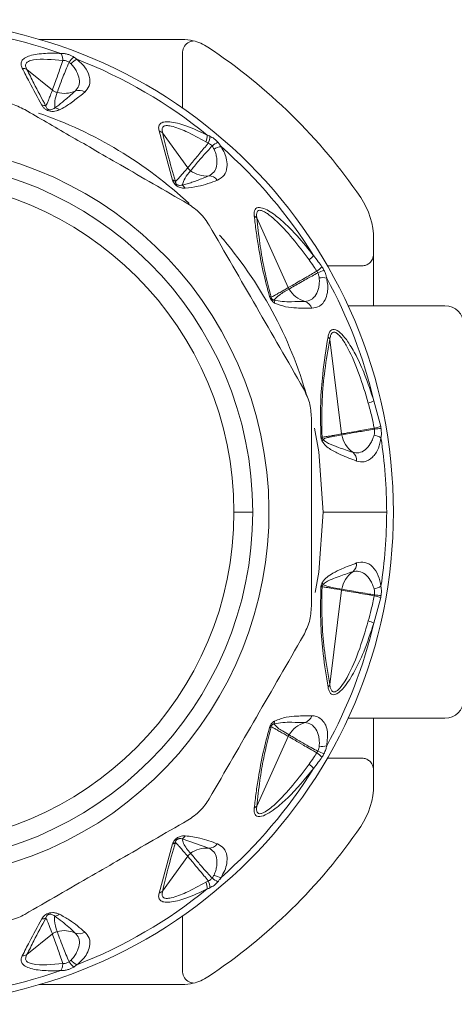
# Model space of a CAD drawing. Header units: millimetres. Extents: x -447 to 1924, y -61 to 422.
# Tile 25 of 64: x 119 to 137, y 379 to 421. Entities that reach past the tile are written whole.
import ezdxf

# ---------------------------------------------------------------- set-up
doc = ezdxf.new("R2010")
doc.units = ezdxf.units.MM

# ---------------------------------------------------------------- blocks, each defined once
blk = doc.blocks.new('Drawing View1')
at = {"color": 7, "linetype": 'Continuous', "lineweight": 18}
for p, q in [((330.208, 11.422), (324.111, 11.422)), ((330.221, 10.587), (330.221, 10.588)), ((330.221, 8.499), (330.221, 10.587)), ((324.67, 9.263), (323.587, 10.142)), ((329.801, 5.425), (329.221, 7.521)), ((330.445, 5.946), (329.374, 7.434)), ((334.737, 0.835), (333.394, 3.81)), ((338.378, 2.899), (338.378, 2.269)), ((338.378, 2.256), (338.378, 0.065)), ((337.543, 1.765), (336.408, 1.765)), ((337.288, 0.065), (341.421, 0.065)), ((337.014, -5.406), (336.508, -1.372)), ((338.387, -3.997), (338.68, -5.084)), ((332.421, -8.735), (333.221, -8.735)), ((336.221, -8.735), (338.936, -8.735)), ((336.508, -16.098), (337.014, -12.064)), ((338.68, -12.386), (338.387, -13.473)), ((337.288, -17.535), (341.421, -17.535)), ((338.378, -17.535), (338.378, -19.726)), ((334.737, -18.305), (333.394, -21.28)), ((337.543, -19.235), (336.408, -19.235)), ((338.378, -20.369), (338.378, -19.739)), ((331.341, -23.071), (330.208, -22.679)), ((329.801, -22.895), (329.221, -24.991)), ((330.445, -23.416), (329.374, -24.904)), ((330.221, -25.969), (330.221, -28.057)), ((324.67, -26.733), (323.587, -27.612)), ((330.221, -28.057), (330.221, -28.058)), ((330.208, -28.892), (324.111, -28.892))]:
    blk.add_line(p, q, dxfattribs=at)
at = {"color": 7, "linetype": 'Continuous', "lineweight": 18, "flags": 128}
for points in [[(336.221, -8.735), (336.038, -6.173), (335.861, -5.153)], [(335.889, -12.175), (336.038, -11.297), (336.221, -8.735)]]:
    blk.add_lwpolyline(points, dxfattribs=at)
at = {"color": 7, "linetype": 'Continuous', "lineweight": 18}
for centre, radius, start, end in [((318.221, -8.735), 21, 270, 180), ((318.221, -8.735), 20.715, 70.7909, 88.7924), ((330.208, 9.419), 2.003, 76.3399, 89.9905), ((330.209, 9.426), 1.996, 66.6784, 76.3363), ((330.207, 9.42), 2.002, 56.5672, 66.684), ((318.221, -8.735), 23.757, 34.3869, 56.5672), ((326.171, 9.961), 0.925, 129.5889, 148.2249), ((326.055, 9.896), 0.761, 116.5758, 140.5903), ((318.221, -8.735), 20.715, 50.9198, 68.7924), ((285.67, 10.588), 44.551, 0, 0.3881), ((323.376, 9.751), 0.444, 61.635, 88.6537), ((325.809, 8.802), 0.452, 57.0824, 111.0736), ((325.172, 10.284), 1.162, 255.3904, 294.1143), ((324.207, 8.208), 0.417, 63.1273, 87.8975), ((324.719, 8.079), 0.427, 53.4449, 82.7909), ((318.221, -8.735), 18, 46.9592, 71.0059), ((329.093, 7.118), 0.423, 48.3487, 72.4435), ((330.476, 7.37), 0.805, 337.352, 358.2718), ((330.6, 7.335), 0.796, 335.0575, 357.1112), ((318.221, -8.735), 15.69, 285, 105), ((332.224, 6.037), 1.116, 116.1355, 131.2401), ((331.955, 6.093), 0.761, 96.5757, 120.5903), ((318.221, -8.735), 20.715, 31.8676, 48.7924), ((318.221, -8.735), 15, 0, 180), ((318.221, -8.735), 14.2, 0, 180), ((331.258, 6.765), 1.168, 233.8038, 274.0521), ((331.349, 5.149), 0.452, 37.0824, 91.0736), ((329.693, 5.069), 0.372, 51.6841, 73.0823), ((329.992, 4.856), 0.413, 31.8044, 58.5199), ((335.221, 2.899), 3.157, 360, 34.3869), ((333.108, 3.56), 0.379, 41.0953, 61.7317), ((318.221, -8.735), 18, 15.8753, 40.9986), ((334.711, 3.129), 1.441, 309.5516, 319.9201), ((335.049, 2.809), 1.559, 305.5589, 316.1412), ((337.098, -0.733), 2.461, 109.8898, 116.5421), ((336.198, 0.502), 0.761, 76.5756, 100.5902), ((318.221, -8.735), 20.715, 13.2231, 28.7924), ((333.884, 0.22), 0.238, 59.937, 76.7519), ((335.778, 1.379), 1.177, 211.0277, 253.9434), ((333.81, 0.158), 0.344, 3.5806, 24.3894), ((335.306, -0.179), 0.452, 17.0824, 71.0736), ((341.421, -0.735), 0.8, 0, 90), ((336.172, -1.529), 0.371, 24.9775, 45.1315), ((337.475, -2.025), 2.173, 288.1662, 294.8225), ((337.537, -5.341), 0.527, 187.1471, 190.9644), ((338.181, -5.234), 1.179, 190.1165, 233.9079), ((338.273, -6.204), 0.761, 56.5758, 80.5903), ((337.745, -2.237), 2.997, 282.7357, 288.1829), ((339.108, -9.976), 4.825, 94.8986, 98.2754), ((336.066, -5.761), 0.241, 62.5119, 75.0672), ((335.943, -5.601), 0.274, 332.8552, 351.1806), ((318.221, -8.735), 20.715, 0, 8.7924), ((337.202, -6.538), 0.452, 357.0824, 51.0736), ((318.221, -8.735), 15, 180, 0), ((318.221, -8.735), 14.2, 180, 0), ((318.221, -8.735), 20.715, 351.2076, 0), ((337.202, -10.932), 0.452, 308.9264, 2.9176), ((338.181, -12.237), 1.179, 126.0921, 169.8835), ((335.943, -11.87), 0.274, 8.8197, 27.1446), ((336.066, -11.709), 0.241, 284.9328, 297.4882), ((337.537, -12.13), 0.527, 169.0389, 172.8561), ((338.273, -11.266), 0.761, 279.4098, 303.4244), ((337.745, -15.234), 2.997, 71.8172, 77.2643), ((339.108, -7.494), 4.825, 261.7246, 265.1014), ((337.475, -15.446), 2.173, 65.1775, 71.8338), ((318.221, -8.735), 20.715, 331.2076, 346.7769), ((336.172, -15.941), 0.371, 314.8685, 335.0225), ((341.421, -16.735), 0.8, 270, 0), ((335.306, -17.292), 0.452, 288.9264, 342.9176), ((333.884, -17.69), 0.238, 283.2482, 300.0631), ((333.81, -17.628), 0.344, 335.6121, 356.4181), ((335.778, -18.85), 1.177, 106.0566, 148.9724), ((335.217, -18.522), 0.527, 148.0752, 155.7129), ((336.198, -17.972), 0.761, 259.4097, 283.4244), ((335.049, -20.279), 1.559, 43.8593, 54.4406), ((337.098, -16.738), 2.461, 243.4578, 250.1102), ((318.221, -8.735), 20.715, 311.2076, 328.1324), ((334.711, -20.599), 1.441, 40.0799, 50.4484), ((335.221, -20.369), 3.157, 325.6131, 0), ((333.108, -21.03), 0.379, 298.2682, 318.9047), ((318.221, -8.735), 23.757, 303.4328, 325.6131), ((329.992, -22.327), 0.413, 301.4786, 328.1961), ((329.693, -22.539), 0.372, 286.9177, 308.3159), ((331.258, -24.235), 1.168, 85.9479, 126.1962), ((331.349, -22.619), 0.452, 268.9264, 322.9176), ((332.224, -23.507), 1.116, 228.7599, 243.8644), ((331.955, -23.564), 0.761, 239.4098, 263.4244), ((330.476, -24.84), 0.805, 1.7282, 22.648), ((330.6, -24.805), 0.796, 2.889, 24.9426), ((318.221, -8.735), 20.715, 291.2076, 309.0802), ((329.093, -24.588), 0.423, 287.5565, 311.6513), ((324.719, -25.549), 0.427, 277.2081, 306.5557), ((324.207, -25.678), 0.417, 272.1025, 296.8728), ((325.172, -27.754), 1.162, 65.8857, 104.6096), ((325.809, -26.272), 0.452, 248.9264, 302.9176), ((323.376, -27.222), 0.444, 271.3463, 298.365), ((326.171, -27.431), 0.925, 211.775, 230.411), ((326.055, -27.367), 0.761, 219.4098, 243.4244), ((285.67, -28.058), 44.551, 359.6119, 0), ((318.221, -8.735), 20.715, 271.2076, 289.209), ((330.208, -26.889), 2.003, 270.0095, 283.6601), ((330.209, -26.896), 1.996, 283.6637, 293.3216), ((330.207, -26.89), 2.002, 293.316, 303.4328)]:
    blk.add_arc(centre, radius, start, end, dxfattribs=at)
for points, knots in [([(330.22, 10.889), (330.242, 10.977), (330.285, 11.152), (330.468, 11.303), (330.605, 11.349), (330.663, 11.36), (330.677, 11.363), (330.68, 11.364), (330.681, 11.365), (330.681, 11.365), (330.681, 11.365), (330.681, 11.365), (330.681, 11.365), (330.681, 11.365)], [0, 0, 0, 0, 0.374407, 0.748448, 0.936997, 0.984248, 0.996054, 0.997707, 0.999002, 0.999255, 0.999502, 0.999746, 1, 1, 1, 1]), ([(323.386, 10.195), (323.364, 10.249), (323.321, 10.357), (323.353, 10.508), (323.482, 10.638), (323.805, 10.775), (324.347, 10.843), (324.816, 10.832), (325.037, 10.827)], [0, 0, 0, 0, 0.103652, 0.20385, 0.314185, 0.440661, 0.737374, 1, 1, 1, 1]), ([(323.587, 10.142), (323.563, 10.19), (323.517, 10.283), (323.539, 10.408), (323.656, 10.501), (324.13, 10.62), (324.671, 10.564), (325.12, 10.518)], [0, 0, 0, 0, 0.097572, 0.186101, 0.286324, 0.407959, 1, 1, 1, 1]), ([(324.67, 9.263), (324.701, 9.348), (324.758, 9.503), (324.915, 9.935), (325.046, 10.306), (325.12, 10.518)], [0, 0, 0, 0, 0.342164, 0.623264, 1, 1, 1, 1]), ([(325.037, 10.827), (325.06, 10.779), (325.102, 10.693), (325.115, 10.572), (325.12, 10.518)], [0, 0, 0, 0, 0.559299, 1, 1, 1, 1]), ([(325.037, 10.827), (325.085, 10.826), (325.18, 10.825), (325.328, 10.79), (325.466, 10.739), (325.542, 10.696), (325.582, 10.674)], [0, 0, 0, 0, 0.273675, 0.544486, 0.766897, 1, 1, 1, 1]), ([(325.12, 10.518), (325.142, 10.521), (325.186, 10.526), (325.258, 10.513), (325.326, 10.488), (325.365, 10.462), (325.385, 10.448)], [0, 0, 0, 0, 0.255573, 0.503234, 0.749597, 1, 1, 1, 1]), ([(325.582, 10.674), (325.608, 10.657), (325.655, 10.626), (325.697, 10.592), (325.715, 10.577)], [0, 0, 0, 0, 0.55931, 1, 1, 1, 1]), ([(325.715, 10.577), (325.834, 10.472), (326.101, 10.238), (326.285, 9.83), (326.289, 9.447), (326.128, 9.264), (326.055, 9.181)], [0, 0, 0, 0, 0.209172, 0.469256, 0.760695, 1, 1, 1, 1]), ([(324.222, 8.625), (324.041, 8.954), (323.749, 9.485), (323.486, 9.999), (323.386, 10.195)], [0, 0, 0, 0, 0.620107, 1, 1, 1, 1]), ([(324.395, 8.58), (324.22, 8.907), (323.937, 9.435), (323.683, 9.947), (323.587, 10.142)], [0, 0, 0, 0, 0.619883, 1, 1, 1, 1]), ([(324.879, 9.159), (324.907, 9.241), (324.963, 9.398), (325.126, 9.842), (325.291, 10.23), (325.385, 10.448)], [0, 0, 0, 0, 0.321949, 0.6179, 1, 1, 1, 1]), ([(325.385, 10.448), (325.401, 10.436), (325.43, 10.414), (325.456, 10.39), (325.467, 10.38)], [0, 0, 0, 0, 0.555851, 1, 1, 1, 1]), ([(325.467, 10.38), (325.515, 10.327), (325.613, 10.22), (325.747, 9.996), (325.838, 9.724), (325.822, 9.432), (325.705, 9.293), (325.647, 9.223)], [0, 0, 0, 0, 0.117159, 0.239896, 0.491308, 0.745636, 1, 1, 1, 1]), ([(324.395, 8.58), (324.417, 8.627), (324.461, 8.721), (324.523, 8.878), (324.593, 9.058), (324.643, 9.191), (324.67, 9.263)], [0, 0, 0, 0, 0.21465, 0.427263, 0.688154, 1, 1, 1, 1]), ([(324.879, 9.159), (324.837, 9.173), (324.761, 9.196), (324.698, 9.242), (324.67, 9.263)], [0, 0, 0, 0, 0.559728, 1, 1, 1, 1]), ([(324.772, 8.503), (324.769, 8.601), (324.762, 8.815), (324.838, 9.038), (324.879, 9.159)], [0, 0, 0, 0, 0.455709, 1, 1, 1, 1]), ([(325.647, 9.223), (325.526, 9.115), (325.346, 8.954), (325.112, 8.757), (324.944, 8.622), (324.83, 8.543), (324.772, 8.503)], [0, 0, 0, 0, 0.425602, 0.634107, 0.812726, 1, 1, 1, 1]), ([(326.055, 9.181), (325.917, 9.067), (325.712, 8.896), (325.426, 8.688), (325.212, 8.543), (325.055, 8.463), (324.973, 8.422)], [0, 0, 0, 0, 0.420929, 0.628617, 0.808166, 1, 1, 1, 1]), ([(323.49, 8.43), (323.8, 8.251), (324.429, 7.888), (325.395, 7.331), (326.446, 6.724), (327.641, 6.033), (329.009, 5.244), (329.96, 4.695), (330.452, 4.411)], [0, 0, 0, 0, 0.135419, 0.274991, 0.415244, 0.585607, 0.785782, 1, 1, 1, 1]), ([(324.973, 8.422), (324.931, 8.405), (324.855, 8.374), (324.724, 8.35), (324.594, 8.353), (324.465, 8.389), (324.359, 8.453), (324.278, 8.534), (324.242, 8.593), (324.222, 8.625)], [0, 0, 0, 0, 0.1952, 0.351587, 0.494569, 0.605688, 0.718068, 0.846595, 1, 1, 1, 1]), ([(324.772, 8.503), (324.732, 8.475), (324.682, 8.44), (324.588, 8.421), (324.54, 8.422), (324.504, 8.433), (324.483, 8.442), (324.465, 8.454), (324.438, 8.48), (324.412, 8.523), (324.401, 8.559), (324.395, 8.58)], [0, 0, 0, 0, 0.388853, 0.491139, 0.578102, 0.60706, 0.635628, 0.665912, 0.700316, 0.824763, 1, 1, 1, 1]), ([(329.221, 7.521), (329.211, 7.583), (329.192, 7.703), (329.263, 7.84), (329.429, 7.915), (329.794, 7.917), (330.439, 7.74), (330.978, 7.487), (331.28, 7.345)], [0, 0, 0, 0, 0.0941997, 0.1824988, 0.2787751, 0.3896574, 0.6579794, 1, 1, 1, 1]), ([(329.374, 7.434), (329.361, 7.491), (329.341, 7.573), (329.362, 7.657), (329.396, 7.703), (329.452, 7.735), (329.562, 7.755), (329.863, 7.712), (330.446, 7.481), (330.937, 7.213), (331.218, 7.06)], [0, 0, 0, 0, 0.088148, 0.127362, 0.165638, 0.20809, 0.253003, 0.357761, 0.633199, 1, 1, 1, 1]), ([(329.924, 5.361), (329.812, 5.744), (329.603, 6.457), (329.447, 7.126), (329.374, 7.434)], [0, 0, 0, 0, 0.53826, 1, 1, 1, 1]), ([(331.28, 7.345), (331.301, 7.336), (331.34, 7.32), (331.378, 7.302), (331.395, 7.295)], [0, 0, 0, 0, 0.5583762, 1, 1, 1, 1]), ([(331.395, 7.295), (331.453, 7.263), (331.543, 7.214), (331.657, 7.119), (331.707, 7.065), (331.732, 7.038)], [0, 0, 0, 0, 0.482193, 0.740263, 1, 1, 1, 1]), ([(330.445, 5.946), (330.493, 6.003), (330.579, 6.105), (330.773, 6.337), (331.007, 6.617), (331.2, 6.852), (331.321, 6.999)], [0, 0, 0, 0, 0.28629, 0.510661, 0.69222, 1, 1, 1, 1]), ([(330.569, 5.823), (330.617, 5.882), (330.703, 5.986), (330.904, 6.222), (331.145, 6.505), (331.356, 6.733), (331.488, 6.876)], [0, 0, 0, 0, 0.287161, 0.511571, 0.692984, 1, 1, 1, 1]), ([(331.218, 7.06), (331.237, 7.049), (331.272, 7.029), (331.306, 7.008), (331.321, 6.999)], [0, 0, 0, 0, 0.557314, 1, 1, 1, 1]), ([(331.321, 6.999), (331.356, 6.984), (331.42, 6.955), (331.467, 6.901), (331.488, 6.876)], [0, 0, 0, 0, 0.5416872, 1, 1, 1, 1]), ([(331.568, 6.749), (331.595, 6.683), (331.65, 6.549), (331.7, 6.293), (331.692, 6.006), (331.577, 5.737), (331.42, 5.646), (331.341, 5.601)], [0, 0, 0, 0, 0.117118, 0.239833, 0.491188, 0.745502, 1, 1, 1, 1]), ([(331.488, 6.876), (331.506, 6.852), (331.536, 6.81), (331.558, 6.767), (331.568, 6.749)], [0, 0, 0, 0, 0.574767, 1, 1, 1, 1]), ([(331.868, 6.849), (331.921, 6.759), (332.037, 6.564), (332.122, 6.26), (332.136, 5.927), (332.026, 5.601), (331.818, 5.483), (331.71, 5.421)], [0, 0, 0, 0, 0.136663, 0.294577, 0.479617, 0.72985, 1, 1, 1, 1]), ([(331.732, 7.038), (331.762, 7.002), (331.814, 6.94), (331.852, 6.876), (331.868, 6.849)], [0, 0, 0, 0, 0.579744, 1, 1, 1, 1]), ([(329.924, 5.361), (329.962, 5.4), (330.04, 5.479), (330.159, 5.615), (330.295, 5.77), (330.392, 5.884), (330.445, 5.946)], [0, 0, 0, 0, 0.213459, 0.429379, 0.690191, 1, 1, 1, 1]), ([(330.569, 5.823), (330.543, 5.843), (330.496, 5.879), (330.461, 5.926), (330.445, 5.946)], [0, 0, 0, 0, 0.559847, 1, 1, 1, 1]), ([(330.208, 5.209), (330.244, 5.31), (330.324, 5.529), (330.483, 5.72), (330.569, 5.823)], [0, 0, 0, 0, 0.460533, 1, 1, 1, 1]), ([(331.341, 5.601), (331.18, 5.536), (330.943, 5.441), (330.638, 5.331), (330.424, 5.259), (330.281, 5.226), (330.208, 5.209)], [0, 0, 0, 0, 0.4296326, 0.6364131, 0.8132291, 1, 1, 1, 1]), ([(330.343, 5.074), (330.305, 5.075), (330.237, 5.077), (330.133, 5.099), (330.044, 5.134), (329.962, 5.185), (329.889, 5.254), (329.832, 5.34), (329.812, 5.396), (329.801, 5.425)], [0, 0, 0, 0, 0.202674, 0.363901, 0.493169, 0.594446, 0.716905, 0.852714, 1, 1, 1, 1]), ([(330.208, 5.209), (330.182, 5.204), (330.138, 5.195), (330.072, 5.197), (330.02, 5.211), (329.984, 5.232), (329.966, 5.249), (329.951, 5.267), (329.938, 5.29), (329.927, 5.324), (329.925, 5.346), (329.924, 5.361)], [0, 0, 0, 0, 0.274116, 0.463193, 0.592982, 0.653123, 0.685145, 0.720858, 0.783468, 0.856593, 1, 1, 1, 1]), ([(331.71, 5.421), (331.446, 5.321), (331.028, 5.161), (330.528, 5.098), (330.343, 5.074)], [0, 0, 0, 0, 0.629625, 1, 1, 1, 1]), ([(333.287, 3.894), (333.284, 3.948), (333.278, 4.051), (333.312, 4.171), (333.389, 4.246), (333.608, 4.276), (334.049, 4.042), (334.586, 3.595), (335.192, 2.983), (335.585, 2.489), (335.814, 2.202)], [0, 0, 0, 0, 0.054232, 0.103303, 0.150337, 0.200897, 0.369635, 0.542742, 0.734318, 1, 1, 1, 1]), ([(333.939, 0.451), (333.844, 0.806), (333.645, 1.554), (333.479, 2.466), (333.36, 3.254), (333.312, 3.677), (333.287, 3.894)], [0, 0, 0, 0, 0.283427, 0.598157, 0.79281, 1, 1, 1, 1]), ([(333.394, 3.81), (333.387, 3.861), (333.376, 3.955), (333.396, 4.068), (333.456, 4.134), (333.559, 4.138), (333.694, 4.088), (333.902, 3.961), (334.613, 3.367), (335.166, 2.633), (335.629, 2.018)], [0, 0, 0, 0, 0.051613, 0.09536, 0.137319, 0.180165, 0.228028, 0.285272, 0.402314, 1, 1, 1, 1]), ([(334.003, 0.425), (333.89, 0.873), (333.688, 1.674), (333.506, 2.79), (333.433, 3.449), (333.394, 3.81)], [0, 0, 0, 0, 0.364986, 0.653176, 1, 1, 1, 1]), ([(331.367, 3.496), (332.036, 2.336), (333.376, 0.016), (334.716, -2.305), (335.386, -3.466)], [0, 0, 0, 0, 0.499632, 1, 1, 1, 1]), ([(335.814, 2.202), (335.882, 2.116), (336.005, 1.961), (336.121, 1.8), (336.172, 1.729)], [0, 0, 0, 0, 0.555292, 1, 1, 1, 1]), ([(338.378, 2.269), (338.369, 2.196), (338.352, 2.05), (338.219, 1.886), (338.056, 1.786), (337.941, 1.771), (337.884, 1.764)], [0, 0, 0, 0, 0.2793328, 0.5588645, 0.7793628, 1, 1, 1, 1]), ([(335.629, 2.018), (335.69, 1.931), (335.801, 1.774), (335.908, 1.613), (335.955, 1.541)], [0, 0, 0, 0, 0.554562, 1, 1, 1, 1]), ([(336.172, 1.729), (336.19, 1.702), (336.223, 1.655), (336.249, 1.604), (336.261, 1.581)], [0, 0, 0, 0, 0.560194, 1, 1, 1, 1]), ([(337.884, 1.764), (337.821, 1.764), (337.708, 1.765), (337.594, 1.765), (337.543, 1.765)], [0, 0, 0, 0, 0.5485612, 1, 1, 1, 1]), ([(334.737, 0.835), (334.805, 0.874), (334.927, 0.944), (335.203, 1.104), (335.527, 1.291), (335.791, 1.445), (335.955, 1.541)], [0, 0, 0, 0, 0.294538, 0.521008, 0.701872, 1, 1, 1, 1]), ([(334.77, 0.773), (334.839, 0.813), (334.96, 0.884), (335.238, 1.043), (335.563, 1.229), (335.831, 1.377), (335.999, 1.469)], [0, 0, 0, 0, 0.294643, 0.521096, 0.701932, 1, 1, 1, 1]), ([(335.955, 1.541), (335.964, 1.528), (335.981, 1.505), (335.993, 1.48), (335.999, 1.469)], [0, 0, 0, 0, 0.560007, 1, 1, 1, 1]), ([(335.999, 1.469), (336.015, 1.427), (336.045, 1.354), (336.054, 1.281), (336.059, 1.25)], [0, 0, 0, 0, 0.5711685, 1, 1, 1, 1]), ([(336.261, 1.581), (336.291, 1.515), (336.343, 1.4), (336.366, 1.289), (336.375, 1.242)], [0, 0, 0, 0, 0.578726, 1, 1, 1, 1]), ([(336.059, 1.25), (336.062, 1.179), (336.068, 1.034), (336.027, 0.776), (335.922, 0.509), (335.722, 0.296), (335.542, 0.264), (335.453, 0.249)], [0, 0, 0, 0, 0.117122, 0.23984, 0.491204, 0.745529, 1, 1, 1, 1]), ([(336.375, 1.242), (336.394, 1.138), (336.436, 0.913), (336.411, 0.595), (336.307, 0.274), (336.09, 0.012), (335.856, -0.026), (335.738, -0.046)], [0, 0, 0, 0, 0.137707, 0.297654, 0.485766, 0.740451, 1, 1, 1, 1]), ([(334.153, 0.18), (334.127, 0.197), (334.081, 0.228), (334.025, 0.287), (333.987, 0.34), (333.958, 0.393), (333.946, 0.431), (333.939, 0.451)], [0, 0, 0, 0, 0.303841, 0.543349, 0.671179, 0.821746, 1, 1, 1, 1]), ([(334.003, 0.425), (334.053, 0.451), (334.15, 0.501), (334.308, 0.591), (334.504, 0.701), (334.652, 0.786), (334.737, 0.835)], [0, 0, 0, 0, 0.199401, 0.389589, 0.65075, 1, 1, 1, 1]), ([(334.123, 0.3), (334.109, 0.306), (334.085, 0.315), (334.053, 0.337), (334.033, 0.357), (334.021, 0.374), (334.013, 0.391), (334.006, 0.408), (334.004, 0.419), (334.003, 0.425)], [0, 0, 0, 0, 0.336697, 0.565233, 0.658713, 0.752306, 0.821694, 0.902667, 1, 1, 1, 1]), ([(334.123, 0.3), (334.199, 0.377), (334.388, 0.566), (334.627, 0.696), (334.77, 0.773)], [0, 0, 0, 0, 0.4048735, 1, 1, 1, 1]), ([(334.77, 0.773), (334.763, 0.784), (334.751, 0.804), (334.741, 0.826), (334.737, 0.835)], [0, 0, 0, 0, 0.559976, 1, 1, 1, 1]), ([(335.453, 0.249), (335.258, 0.244), (334.931, 0.236), (334.496, 0.231), (334.243, 0.278), (334.123, 0.3)], [0, 0, 0, 0, 0.437384, 0.734604, 1, 1, 1, 1]), ([(335.738, -0.046), (335.522, -0.042), (335.158, -0.036), (334.641, -0.007), (334.313, 0.119), (334.153, 0.18)], [0, 0, 0, 0, 0.427707, 0.722359, 1, 1, 1, 1]), ([(336.434, -1.266), (336.447, -1.208), (336.471, -1.099), (336.542, -0.985), (336.64, -0.931), (336.802, -0.957), (337.031, -1.142), (337.33, -1.525), (337.666, -2.108), (338.049, -2.954), (338.264, -3.618), (338.387, -3.997)], [0, 0, 0, 0, 0.053488, 0.101165, 0.145724, 0.192526, 0.283011, 0.383772, 0.541991, 0.738283, 1, 1, 1, 1]), ([(336.508, -1.372), (336.517, -1.316), (336.535, -1.213), (336.589, -1.101), (336.669, -1.05), (336.774, -1.075), (336.894, -1.171), (337.07, -1.383), (337.606, -2.283), (337.904, -3.268), (338.152, -4.089)], [0, 0, 0, 0, 0.051327, 0.09442, 0.134349, 0.174419, 0.220939, 0.27713, 0.398157, 1, 1, 1, 1]), ([(336.128, -5.528), (336.118, -5.033), (336.097, -4.091), (336.211, -2.658), (336.351, -1.786), (336.434, -1.266)], [0, 0, 0, 0, 0.308412, 0.587789, 1, 1, 1, 1]), ([(336.178, -5.547), (336.17, -5.008), (336.155, -3.991), (336.295, -2.613), (336.434, -1.806), (336.508, -1.372)], [0, 0, 0, 0, 0.342559, 0.646235, 1, 1, 1, 1]), ([(338.152, -4.089), (338.203, -4.282), (338.295, -4.636), (338.371, -4.995), (338.406, -5.16)], [0, 0, 0, 0, 0.5430458, 1, 1, 1, 1]), ([(335.721, -4.716), (335.721, -6.055), (335.721, -8.735), (335.721, -11.414), (335.721, -12.754)], [0, 0, 0, 0, 0.499933, 1, 1, 1, 1]), ([(336.178, -5.547), (336.238, -5.538), (336.349, -5.521), (336.528, -5.49), (336.747, -5.453), (336.915, -5.423), (337.014, -5.406)], [0, 0, 0, 0, 0.215335, 0.398234, 0.642077, 1, 1, 1, 1]), ([(336.214, -5.643), (336.264, -5.616), (336.365, -5.564), (336.543, -5.533), (336.76, -5.488), (336.923, -5.458), (337.02, -5.441)], [0, 0, 0, 0, 0.201655, 0.404918, 0.64705, 1, 1, 1, 1]), ([(337.014, -5.406), (337.112, -5.389), (337.287, -5.358), (337.775, -5.272), (338.179, -5.2), (338.406, -5.16)], [0, 0, 0, 0, 0.351286, 0.635427, 1, 1, 1, 1]), ([(337.02, -5.441), (337.121, -5.423), (337.302, -5.391), (337.795, -5.304), (338.194, -5.237), (338.414, -5.201)], [0, 0, 0, 0, 0.361519, 0.649049, 1, 1, 1, 1]), ([(338.398, -5.453), (338.376, -5.521), (338.333, -5.659), (338.206, -5.887), (338.016, -6.102), (337.755, -6.234), (337.576, -6.202), (337.486, -6.187)], [0, 0, 0, 0, 0.117161, 0.239899, 0.491313, 0.74564, 1, 1, 1, 1]), ([(338.414, -5.201), (338.417, -5.249), (338.423, -5.337), (338.406, -5.417), (338.398, -5.453)], [0, 0, 0, 0, 0.543645, 1, 1, 1, 1]), ([(338.406, -5.16), (338.408, -5.167), (338.411, -5.181), (338.413, -5.195), (338.414, -5.201)], [0, 0, 0, 0, 0.560002, 1, 1, 1, 1]), ([(338.68, -5.084), (338.684, -5.099), (338.69, -5.127), (338.694, -5.156), (338.696, -5.168)], [0, 0, 0, 0, 0.560051, 1, 1, 1, 1]), ([(338.696, -5.168), (338.704, -5.246), (338.719, -5.387), (338.701, -5.512), (338.693, -5.569)], [0, 0, 0, 0, 0.5520112, 1, 1, 1, 1]), ([(336.187, -5.726), (336.171, -5.694), (336.15, -5.65), (336.133, -5.579), (336.13, -5.546), (336.128, -5.528)], [0, 0, 0, 0, 0.527893, 0.749645, 1, 1, 1, 1]), ([(336.214, -5.643), (336.208, -5.636), (336.198, -5.623), (336.187, -5.601), (336.181, -5.581), (336.178, -5.564), (336.178, -5.553), (336.178, -5.547)], [0, 0, 0, 0, 0.312066, 0.577689, 0.709478, 0.846396, 1, 1, 1, 1]), ([(337.654, -6.561), (337.428, -6.478), (337.059, -6.343), (336.618, -6.115), (336.347, -5.939), (336.234, -5.789), (336.187, -5.726)], [0, 0, 0, 0, 0.456555, 0.748856, 0.894627, 1, 1, 1, 1]), ([(337.486, -6.187), (337.28, -6.12), (336.945, -6.011), (336.562, -5.854), (336.344, -5.757), (336.25, -5.675), (336.214, -5.643)], [0, 0, 0, 0, 0.4707383, 0.7668788, 0.9086034, 1, 1, 1, 1]), ([(338.693, -5.569), (338.661, -5.725), (338.591, -6.075), (338.328, -6.438), (337.999, -6.631), (337.761, -6.583), (337.654, -6.561)], [0, 0, 0, 0, 0.2100777, 0.4720648, 0.7629125, 1, 1, 1, 1]), ([(336.187, -11.744), (336.214, -11.703), (336.275, -11.614), (336.43, -11.478), (336.678, -11.318), (337.105, -11.113), (337.441, -10.988), (337.654, -10.909)], [0, 0, 0, 0, 0.063949, 0.139633, 0.317237, 0.568463, 1, 1, 1, 1]), ([(337.654, -10.909), (337.771, -10.887), (338.011, -10.841), (338.336, -11.043), (338.591, -11.396), (338.661, -11.744), (338.693, -11.901)], [0, 0, 0, 0, 0.259149, 0.531128, 0.788083, 1, 1, 1, 1]), ([(336.214, -11.828), (336.263, -11.787), (336.384, -11.688), (336.614, -11.595), (336.985, -11.446), (337.291, -11.347), (337.486, -11.283)], [0, 0, 0, 0, 0.12348, 0.298954, 0.554672, 1, 1, 1, 1]), ([(337.486, -11.283), (337.576, -11.268), (337.755, -11.236), (338.016, -11.368), (338.206, -11.583), (338.333, -11.811), (338.376, -11.949), (338.398, -12.017)], [0, 0, 0, 0, 0.25439, 0.508653, 0.760076, 0.882848, 1, 1, 1, 1]), ([(336.128, -11.942), (336.13, -11.926), (336.133, -11.892), (336.149, -11.82), (336.172, -11.775), (336.187, -11.744)], [0, 0, 0, 0, 0.222827, 0.488483, 1, 1, 1, 1]), ([(336.434, -16.204), (336.359, -15.743), (336.227, -14.918), (336.099, -13.506), (336.118, -12.492), (336.128, -11.942)], [0, 0, 0, 0, 0.366467, 0.656613, 1, 1, 1, 1]), ([(336.508, -16.098), (336.431, -15.646), (336.292, -14.838), (336.155, -13.456), (336.17, -12.461), (336.178, -11.923)], [0, 0, 0, 0, 0.368099, 0.658336, 1, 1, 1, 1]), ([(336.178, -11.923), (336.178, -11.918), (336.178, -11.908), (336.181, -11.89), (336.187, -11.869), (336.199, -11.847), (336.208, -11.834), (336.214, -11.828)], [0, 0, 0, 0, 0.1325738, 0.2714669, 0.4378353, 0.6868287, 1, 1, 1, 1]), ([(337.014, -12.064), (336.874, -12.04), (336.677, -12.005), (336.43, -11.963), (336.291, -11.939), (336.21, -11.928), (336.178, -11.923)], [0, 0, 0, 0, 0.5028072, 0.7085926, 0.8855603, 1, 1, 1, 1]), ([(337.02, -12.029), (336.904, -12.007), (336.713, -11.97), (336.437, -11.925), (336.29, -11.861), (336.214, -11.828)], [0, 0, 0, 0, 0.426007, 0.700145, 1, 1, 1, 1]), ([(338.406, -12.311), (338.307, -12.293), (338.061, -12.249), (337.69, -12.183), (337.279, -12.111), (337.111, -12.081), (337.014, -12.064)], [0, 0, 0, 0, 0.155639, 0.387571, 0.650535, 1, 1, 1, 1]), ([(338.414, -12.269), (338.314, -12.253), (338.067, -12.213), (337.696, -12.148), (337.285, -12.077), (337.116, -12.047), (337.02, -12.029)], [0, 0, 0, 0, 0.155657, 0.38755, 0.650476, 1, 1, 1, 1]), ([(338.398, -12.017), (338.406, -12.058), (338.423, -12.138), (338.417, -12.226), (338.414, -12.269)], [0, 0, 0, 0, 0.510723, 1, 1, 1, 1]), ([(338.693, -11.901), (338.702, -11.974), (338.719, -12.101), (338.703, -12.242), (338.696, -12.302)], [0, 0, 0, 0, 0.572072, 1, 1, 1, 1]), ([(338.406, -12.311), (338.364, -12.506), (338.288, -12.865), (338.195, -13.219), (338.152, -13.381)], [0, 0, 0, 0, 0.542941, 1, 1, 1, 1]), ([(338.414, -12.269), (338.412, -12.277), (338.41, -12.291), (338.407, -12.305), (338.406, -12.311)], [0, 0, 0, 0, 0.55978, 1, 1, 1, 1]), ([(338.696, -12.302), (338.693, -12.318), (338.689, -12.346), (338.683, -12.374), (338.68, -12.386)], [0, 0, 0, 0, 0.559761, 1, 1, 1, 1]), ([(338.152, -13.381), (337.883, -14.285), (337.572, -15.329), (336.985, -16.201), (336.838, -16.348), (336.741, -16.407), (336.655, -16.415), (336.585, -16.362), (336.534, -16.253), (336.517, -16.152), (336.508, -16.098)], [0, 0, 0, 0, 0.656198, 0.757587, 0.799792, 0.836227, 0.871671, 0.907777, 0.950014, 1, 1, 1, 1]), ([(338.387, -13.473), (338.252, -13.887), (338.011, -14.625), (337.56, -15.579), (337.176, -16.175), (336.89, -16.447), (336.742, -16.528), (336.624, -16.533), (336.536, -16.479), (336.47, -16.367), (336.446, -16.26), (336.434, -16.204)], [0, 0, 0, 0, 0.285538, 0.509527, 0.703242, 0.765072, 0.819711, 0.859429, 0.901399, 0.9481, 1, 1, 1, 1]), ([(335.386, -14.004), (334.716, -15.165), (333.376, -17.486), (332.036, -19.806), (331.367, -20.966)], [0, 0, 0, 0, 0.500234, 1, 1, 1, 1]), ([(335.738, -17.424), (335.528, -17.428), (335.173, -17.434), (334.657, -17.461), (334.322, -17.587), (334.153, -17.65)], [0, 0, 0, 0, 0.415711, 0.705132, 1, 1, 1, 1]), ([(336.375, -18.712), (336.4, -18.474), (336.452, -17.98), (336.212, -17.599), (335.956, -17.444), (335.803, -17.43), (335.738, -17.424)], [0, 0, 0, 0, 0.323235, 0.671392, 0.858958, 1, 1, 1, 1]), ([(333.939, -17.921), (333.844, -18.276), (333.645, -19.025), (333.479, -19.938), (333.36, -20.726), (333.312, -21.147), (333.287, -21.364)], [0, 0, 0, 0, 0.2837068, 0.5987607, 0.793171, 1, 1, 1, 1]), ([(334.003, -17.896), (333.89, -18.344), (333.688, -19.145), (333.506, -20.261), (333.433, -20.92), (333.394, -21.28)], [0, 0, 0, 0, 0.365567, 0.653732, 1, 1, 1, 1]), ([(334.153, -17.65), (334.126, -17.668), (334.078, -17.701), (334.021, -17.761), (333.984, -17.815), (333.957, -17.865), (333.945, -17.901), (333.939, -17.921)], [0, 0, 0, 0, 0.317365, 0.562223, 0.68531, 0.828098, 1, 1, 1, 1]), ([(334.123, -17.771), (334.108, -17.776), (334.083, -17.786), (334.051, -17.809), (334.031, -17.83), (334.02, -17.846), (334.012, -17.862), (334.006, -17.879), (334.004, -17.89), (334.003, -17.896)], [0, 0, 0, 0, 0.350592, 0.583117, 0.673422, 0.761724, 0.827666, 0.905665, 1, 1, 1, 1]), ([(334.737, -18.305), (334.617, -18.236), (334.444, -18.137), (334.23, -18.017), (334.106, -17.948), (334.034, -17.911), (334.003, -17.896)], [0, 0, 0, 0, 0.493755, 0.710629, 0.876371, 1, 1, 1, 1]), ([(335.453, -17.719), (335.263, -17.714), (334.944, -17.706), (334.509, -17.701), (334.25, -17.748), (334.123, -17.771)], [0, 0, 0, 0, 0.425144, 0.717363, 1, 1, 1, 1]), ([(334.77, -18.243), (334.676, -18.186), (334.516, -18.087), (334.28, -17.952), (334.176, -17.832), (334.123, -17.771)], [0, 0, 0, 0, 0.40792, 0.697704, 1, 1, 1, 1]), ([(336.059, -18.72), (336.062, -18.649), (336.068, -18.504), (336.027, -18.246), (335.922, -17.979), (335.722, -17.766), (335.542, -17.735), (335.453, -17.719)], [0, 0, 0, 0, 0.117146, 0.239913, 0.491348, 0.745631, 1, 1, 1, 1]), ([(335.955, -19.011), (335.756, -18.895), (335.402, -18.689), (334.976, -18.443), (334.822, -18.354), (334.737, -18.305)], [0, 0, 0, 0, 0.365428, 0.649355, 1, 1, 1, 1]), ([(335.999, -18.939), (335.902, -18.886), (335.672, -18.762), (335.346, -18.575), (334.995, -18.374), (334.852, -18.291), (334.77, -18.243)], [0, 0, 0, 0, 0.171049, 0.404806, 0.657867, 1, 1, 1, 1]), ([(335.999, -18.939), (336.015, -18.898), (336.044, -18.825), (336.054, -18.752), (336.059, -18.72)], [0, 0, 0, 0, 0.552472, 1, 1, 1, 1]), ([(336.261, -19.051), (336.29, -18.987), (336.342, -18.872), (336.365, -18.761), (336.375, -18.712)], [0, 0, 0, 0, 0.5601162, 1, 1, 1, 1]), ([(335.629, -19.488), (335.69, -19.401), (335.801, -19.244), (335.908, -19.083), (335.955, -19.011)], [0, 0, 0, 0, 0.554562, 1, 1, 1, 1]), ([(335.814, -19.672), (335.882, -19.586), (336.005, -19.431), (336.121, -19.27), (336.172, -19.199)], [0, 0, 0, 0, 0.555292, 1, 1, 1, 1]), ([(335.955, -19.011), (335.964, -18.998), (335.981, -18.975), (335.993, -18.95), (335.999, -18.939)], [0, 0, 0, 0, 0.560007, 1, 1, 1, 1]), ([(336.172, -19.199), (336.19, -19.172), (336.223, -19.125), (336.249, -19.074), (336.261, -19.051)], [0, 0, 0, 0, 0.560194, 1, 1, 1, 1]), ([(337.884, -19.234), (337.821, -19.234), (337.708, -19.235), (337.594, -19.235), (337.543, -19.235)], [0, 0, 0, 0, 0.5485612, 1, 1, 1, 1]), ([(338.378, -19.739), (338.369, -19.666), (338.352, -19.52), (338.219, -19.356), (338.056, -19.256), (337.941, -19.241), (337.884, -19.234)], [0, 0, 0, 0, 0.2793328, 0.5588645, 0.7793628, 1, 1, 1, 1]), ([(333.287, -21.364), (333.284, -21.42), (333.278, -21.526), (333.315, -21.647), (333.396, -21.719), (333.564, -21.738), (333.844, -21.626), (334.249, -21.352), (334.948, -20.74), (335.456, -20.113), (335.814, -19.672)], [0, 0, 0, 0, 0.055904, 0.10622, 0.153662, 0.203296, 0.307891, 0.418501, 0.590067, 1, 1, 1, 1]), ([(333.394, -21.28), (333.387, -21.332), (333.375, -21.43), (333.398, -21.543), (333.461, -21.606), (333.566, -21.607), (333.808, -21.512), (334.58, -20.877), (335.172, -20.094), (335.629, -19.488)], [0, 0, 0, 0, 0.053191, 0.098086, 0.139814, 0.182632, 0.23063, 0.405048, 1, 1, 1, 1]), ([(330.452, -21.881), (329.961, -22.164), (329.01, -22.714), (327.638, -23.506), (325.797, -24.568), (324.445, -25.349), (323.49, -25.9)], [0, 0, 0, 0, 0.21393, 0.414834, 0.587057, 1, 1, 1, 1]), ([(330.343, -22.544), (330.289, -22.546), (330.189, -22.549), (330.042, -22.601), (329.939, -22.674), (329.875, -22.743), (329.829, -22.819), (329.811, -22.869), (329.801, -22.895)], [0, 0, 0, 0, 0.288282, 0.527872, 0.63604, 0.745985, 0.866726, 1, 1, 1, 1]), ([(330.208, -22.679), (330.168, -22.671), (330.121, -22.661), (330.05, -22.673), (330.021, -22.682), (329.996, -22.695), (329.975, -22.71), (329.959, -22.726), (329.941, -22.753), (329.927, -22.79), (329.925, -22.816), (329.924, -22.831)], [0, 0, 0, 0, 0.417962, 0.499227, 0.568004, 0.625153, 0.663526, 0.70174, 0.744407, 0.854368, 1, 1, 1, 1]), ([(330.569, -23.293), (330.451, -23.157), (330.285, -22.967), (330.225, -22.743), (330.208, -22.679)], [0, 0, 0, 0, 0.71325, 1, 1, 1, 1]), ([(331.71, -22.891), (331.471, -22.801), (331.052, -22.642), (330.556, -22.574), (330.343, -22.544)], [0, 0, 0, 0, 0.570277, 1, 1, 1, 1]), ([(329.924, -22.831), (329.812, -23.214), (329.603, -23.927), (329.447, -24.596), (329.374, -24.904)], [0, 0, 0, 0, 0.538008, 1, 1, 1, 1]), ([(330.445, -23.416), (330.356, -23.312), (330.229, -23.163), (330.073, -22.987), (329.989, -22.895), (329.942, -22.849), (329.924, -22.831)], [0, 0, 0, 0, 0.520969, 0.746084, 0.897635, 1, 1, 1, 1]), ([(331.568, -24.219), (331.595, -24.153), (331.65, -24.019), (331.7, -23.763), (331.692, -23.476), (331.577, -23.207), (331.42, -23.116), (331.341, -23.071)], [0, 0, 0, 0, 0.117149, 0.239869, 0.491247, 0.745575, 1, 1, 1, 1]), ([(331.868, -24.32), (331.925, -24.222), (332.046, -24.016), (332.128, -23.697), (332.13, -23.358), (332.006, -23.053), (331.806, -22.944), (331.71, -22.891)], [0, 0, 0, 0, 0.146737, 0.311562, 0.506363, 0.761707, 1, 1, 1, 1]), ([(330.569, -23.293), (330.543, -23.313), (330.496, -23.35), (330.461, -23.396), (330.445, -23.416)], [0, 0, 0, 0, 0.559847, 1, 1, 1, 1]), ([(331.321, -24.469), (331.26, -24.394), (331.11, -24.211), (330.915, -23.978), (330.731, -23.758), (330.564, -23.558), (330.488, -23.467), (330.445, -23.416)], [0, 0, 0, 0, 0.154753, 0.378155, 0.536035, 0.740167, 1, 1, 1, 1]), ([(331.488, -24.346), (331.42, -24.274), (331.253, -24.099), (331.052, -23.864), (330.861, -23.642), (330.689, -23.439), (330.612, -23.346), (330.569, -23.293)], [0, 0, 0, 0, 0.154429, 0.377318, 0.534784, 0.73906, 1, 1, 1, 1]), ([(331.321, -24.469), (331.337, -24.463), (331.369, -24.451), (331.414, -24.422), (331.455, -24.387), (331.477, -24.36), (331.488, -24.346)], [0, 0, 0, 0, 0.252688, 0.501352, 0.749494, 1, 1, 1, 1]), ([(331.488, -24.346), (331.505, -24.323), (331.535, -24.282), (331.558, -24.238), (331.568, -24.219)], [0, 0, 0, 0, 0.549544, 1, 1, 1, 1]), ([(331.732, -24.509), (331.761, -24.474), (331.812, -24.412), (331.851, -24.348), (331.868, -24.32)], [0, 0, 0, 0, 0.554606, 1, 1, 1, 1]), ([(329.374, -24.904), (329.361, -24.961), (329.341, -25.043), (329.362, -25.127), (329.396, -25.173), (329.452, -25.205), (329.562, -25.225), (329.863, -25.182), (330.446, -24.951), (330.937, -24.683), (331.218, -24.53)], [0, 0, 0, 0, 0.08814, 0.127354, 0.16563, 0.208084, 0.253003, 0.357789, 0.633246, 1, 1, 1, 1]), ([(331.218, -24.53), (331.237, -24.519), (331.272, -24.499), (331.306, -24.478), (331.321, -24.469)], [0, 0, 0, 0, 0.557314, 1, 1, 1, 1]), ([(331.28, -24.815), (331.301, -24.806), (331.34, -24.79), (331.378, -24.773), (331.395, -24.765)], [0, 0, 0, 0, 0.558376, 1, 1, 1, 1]), ([(331.395, -24.765), (331.453, -24.733), (331.543, -24.684), (331.657, -24.589), (331.707, -24.536), (331.732, -24.509)], [0, 0, 0, 0, 0.483067, 0.740048, 1, 1, 1, 1]), ([(329.221, -24.991), (329.211, -25.054), (329.192, -25.174), (329.263, -25.31), (329.429, -25.385), (329.794, -25.387), (330.439, -25.21), (330.978, -24.957), (331.28, -24.815)], [0, 0, 0, 0, 0.0944189, 0.1824922, 0.2787502, 0.3896868, 0.6580242, 1, 1, 1, 1]), ([(322.887, -26.15), (323.003, -26.114), (323.214, -26.049), (323.404, -25.947), (323.49, -25.9)], [0, 0, 0, 0, 0.54545, 1, 1, 1, 1]), ([(324.973, -25.892), (324.926, -25.874), (324.843, -25.84), (324.699, -25.818), (324.561, -25.829), (324.437, -25.873), (324.345, -25.936), (324.273, -26.012), (324.24, -26.066), (324.222, -26.095)], [0, 0, 0, 0, 0.215253, 0.384528, 0.526066, 0.634008, 0.741365, 0.859377, 1, 1, 1, 1]), ([(324.772, -25.973), (324.733, -25.945), (324.679, -25.909), (324.585, -25.89), (324.539, -25.893), (324.512, -25.9), (324.49, -25.909), (324.464, -25.924), (324.435, -25.953), (324.411, -25.997), (324.401, -26.031), (324.395, -26.05)], [0, 0, 0, 0, 0.388357, 0.520208, 0.561559, 0.599385, 0.626917, 0.655418, 0.720654, 0.8386, 1, 1, 1, 1]), ([(324.879, -26.63), (324.821, -26.469), (324.741, -26.245), (324.765, -26.033), (324.772, -25.973)], [0, 0, 0, 0, 0.713706, 1, 1, 1, 1]), ([(325.647, -26.693), (325.463, -26.527), (325.182, -26.271), (324.878, -26.05), (324.772, -25.973)], [0, 0, 0, 0, 0.653194, 1, 1, 1, 1]), ([(326.055, -26.651), (325.846, -26.473), (325.525, -26.198), (325.117, -25.972), (324.973, -25.892)], [0, 0, 0, 0, 0.647777, 1, 1, 1, 1]), ([(324.222, -26.095), (324.041, -26.424), (323.749, -26.955), (323.486, -27.47), (323.386, -27.665)], [0, 0, 0, 0, 0.620302, 1, 1, 1, 1]), ([(324.395, -26.05), (324.22, -26.377), (323.937, -26.905), (323.683, -27.417), (323.587, -27.612)], [0, 0, 0, 0, 0.620078, 1, 1, 1, 1]), ([(324.67, -26.733), (324.625, -26.612), (324.56, -26.441), (324.479, -26.238), (324.434, -26.131), (324.407, -26.074), (324.395, -26.05)], [0, 0, 0, 0, 0.523004, 0.738676, 0.891237, 1, 1, 1, 1]), ([(324.879, -26.63), (324.837, -26.643), (324.761, -26.666), (324.698, -26.712), (324.67, -26.733)], [0, 0, 0, 0, 0.559727, 1, 1, 1, 1]), ([(325.12, -27.988), (325.046, -27.776), (324.915, -27.405), (324.758, -26.973), (324.701, -26.818), (324.67, -26.733)], [0, 0, 0, 0, 0.37661, 0.657741, 1, 1, 1, 1]), ([(325.385, -27.918), (325.294, -27.706), (325.129, -27.322), (324.965, -26.874), (324.908, -26.714), (324.879, -26.63)], [0, 0, 0, 0, 0.371267, 0.671006, 1, 1, 1, 1]), ([(325.467, -27.85), (325.515, -27.797), (325.613, -27.69), (325.747, -27.466), (325.838, -27.194), (325.822, -26.902), (325.705, -26.763), (325.647, -26.693)], [0, 0, 0, 0, 0.117149, 0.239869, 0.491248, 0.745576, 1, 1, 1, 1]), ([(325.715, -28.047), (325.801, -27.975), (325.986, -27.822), (326.172, -27.551), (326.29, -27.233), (326.278, -26.904), (326.127, -26.733), (326.055, -26.651)], [0, 0, 0, 0, 0.1468149, 0.3117355, 0.5067024, 0.7623101, 1, 1, 1, 1]), ([(323.386, -27.665), (323.365, -27.719), (323.322, -27.823), (323.35, -27.97), (323.466, -28.096), (323.767, -28.236), (324.31, -28.313), (324.794, -28.302), (325.037, -28.297)], [0, 0, 0, 0, 0.1017236, 0.1977442, 0.3042694, 0.4235864, 0.7110771, 1, 1, 1, 1]), ([(323.587, -27.612), (323.563, -27.659), (323.519, -27.749), (323.536, -27.871), (323.641, -27.964), (324.106, -28.094), (324.656, -28.037), (325.12, -27.988)], [0, 0, 0, 0, 0.09476, 0.180727, 0.278153, 0.391304, 1, 1, 1, 1]), ([(325.12, -27.988), (325.112, -28.056), (325.098, -28.178), (325.055, -28.26), (325.037, -28.297)], [0, 0, 0, 0, 0.5592821, 1, 1, 1, 1]), ([(325.12, -27.988), (325.142, -27.991), (325.186, -27.996), (325.258, -27.984), (325.326, -27.958), (325.365, -27.932), (325.385, -27.918)], [0, 0, 0, 0, 0.255568, 0.50322, 0.749583, 1, 1, 1, 1]), ([(325.385, -27.918), (325.401, -27.906), (325.43, -27.884), (325.456, -27.86), (325.467, -27.85)], [0, 0, 0, 0, 0.555849, 1, 1, 1, 1]), ([(325.582, -28.144), (325.608, -28.127), (325.655, -28.096), (325.697, -28.062), (325.715, -28.047)], [0, 0, 0, 0, 0.55931, 1, 1, 1, 1]), ([(325.037, -28.297), (325.085, -28.296), (325.18, -28.295), (325.327, -28.26), (325.465, -28.21), (325.542, -28.166), (325.582, -28.144)], [0, 0, 0, 0, 0.273593, 0.542673, 0.764584, 1, 1, 1, 1]), ([(330.22, -28.359), (330.242, -28.447), (330.285, -28.623), (330.468, -28.773), (330.605, -28.819), (330.663, -28.83), (330.677, -28.833), (330.68, -28.834), (330.681, -28.835), (330.681, -28.835), (330.681, -28.835), (330.681, -28.835), (330.681, -28.835), (330.681, -28.836)], [0, 0, 0, 0, 0.374407, 0.748448, 0.936997, 0.984248, 0.996054, 0.997707, 0.999002, 0.999255, 0.999502, 0.999746, 1, 1, 1, 1])]:
    blk.add_open_spline(points, degree=3, knots=knots, dxfattribs=at)
for points in [[(323.49, 8.43), (323.293, 8.527), (322.898, 8.721), (322.46, 8.75), (322.24, 8.765)], [(331.367, 3.496), (331.244, 3.678), (331, 4.044), (330.634, 4.288), (330.452, 4.411)], [(335.721, -4.716), (335.706, -4.496), (335.677, -4.058), (335.483, -3.663), (335.386, -3.466)], [(335.386, -14.004), (335.483, -13.807), (335.677, -13.412), (335.706, -12.974), (335.721, -12.754)], [(330.452, -21.881), (330.634, -21.758), (331, -21.514), (331.244, -21.148), (331.367, -20.966)]]:
    blk.add_open_spline(points, degree=3, dxfattribs=at)

msp = doc.modelspace()

# ---------------------------------------------------------------- block references
at = {"color": 7, "linetype": 'Continuous', "lineweight": 18}
msp.add_blockref('Drawing View1', (-204.512, 408.877), dxfattribs=at)

doc.saveas('drawing.dxf')
